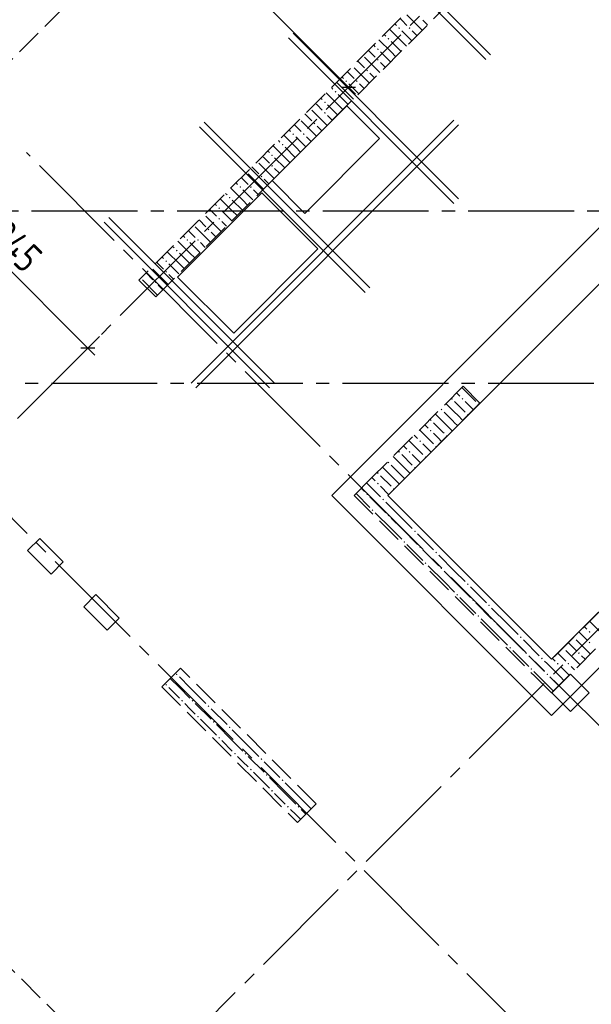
# Model space of a CAD drawing. Header units: millimetres. Extents: x 0 to 43617, y 0 to 59400.
# Tile 11 of 29: x 16534 to 20854, y 19841 to 27277. Entities that reach past the tile are written whole.
import ezdxf

# ---------------------------------------------------------------- set-up
doc = ezdxf.new("R2010")
doc.units = ezdxf.units.MM
doc.linetypes.add('______2', pattern=[270, 200, -70])
doc.linetypes.add('______5', pattern=[1100, 800, -100, 100, -100])
for name, color, linetype, lineweight in [('Standard', 7, 'Continuous', 25), ('ЖБ Пилон', 180, 'Continuous', 25), ('Обрамление проемов стержнями', 7, 'Continuous', 25), ('Оси', 40, '______5', 18), ('Позиционная метка линия выноска', 7, 'Continuous', 13), ('Примечания', 7, 'Continuous', 25)]:
    doc.layers.add(name, color=color, linetype=linetype, lineweight=lineweight)
doc.layers.add('ЖБ Перекрытие верхний уровень', color=7, linetype='Continuous', lineweight=25, true_color=0xe0e0ff)
doc.layers.add('ЖБ Стена верхний уровень', color=7, linetype='Continuous', lineweight=25, true_color=0x006e00)
doc.styles.add('GOST 2.304-81', font='txt')

msp = doc.modelspace()

# ---------------------------------------------------------------- hatches: boundary and pattern name
at = {"layer": 'ЖБ Пилон', "linetype": 'Continuous', "lineweight": 18, "transparency": 33554687}
for points in [[(17714.5, 22333.1), (17721, 22339.6), (17727.5, 22333.1), (17721, 22326.6)], [(17634.5, 22253.1), (17640.9, 22259.6), (17647.4, 22253.1), (17640.9, 22246.6)], [(17914.5, 22213.1), (17915.4, 22214.1), (17921.9, 22207.6), (17921, 22206.6)], [(17754.4, 22133.1), (17760.9, 22139.6), (17767.4, 22133.1), (17760.9, 22126.6)], [(17834.5, 22133.1), (17840.9, 22139.6), (17847.4, 22133.1), (17840.9, 22126.6)], [(17954.4, 22093.1), (17960.9, 22099.6), (17967.4, 22093.1), (17960.9, 22086.6)], [(17874.5, 22013.1), (17881, 22019.6), (17887.5, 22013.1), (17881, 22006.6)], [(18074.5, 22053.1), (18075.4, 22054.1), (18081.9, 22047.6), (18081, 22046.6)], [(17994.5, 21973.1), (18001, 21979.6), (18007.5, 21973.1), (18001, 21966.6)], [(18114.5, 21933.1), (18121, 21939.6), (18127.5, 21933.1), (18121, 21926.6)], [(18034.5, 21853.1), (18040.9, 21859.6), (18047.4, 21853.1), (18040.9, 21846.6)], [(18314.5, 21813.1), (18315.4, 21814.1), (18321.9, 21807.6), (18321, 21806.6)], [(18154.4, 21733.1), (18160.9, 21739.6), (18167.4, 21733.1), (18160.9, 21726.6)], [(18234.5, 21733.1), (18240.9, 21739.6), (18247.4, 21733.1), (18240.9, 21726.6)], [(18354.4, 21693.1), (18360.9, 21699.6), (18367.4, 21693.1), (18360.9, 21686.6)], [(18474.5, 21653.1), (18475.4, 21654.1), (18481.9, 21647.6), (18481, 21646.6)], [(18274.5, 21613.1), (18281, 21619.6), (18287.5, 21613.1), (18281, 21606.6)], [(18394.5, 21573.1), (18401, 21579.6), (18407.5, 21573.1), (18401, 21566.6)], [(18514.5, 21533.1), (18521, 21539.6), (18527.4, 21533.1), (18521, 21526.6)], [(18434.5, 21453.1), (18440.9, 21459.6), (18447.4, 21453.1), (18440.9, 21446.6)], [(18714.5, 21413.1), (18715.4, 21414.1), (18721.9, 21407.6), (18721, 21406.6)], [(18554.4, 21333.1), (18560.9, 21339.6), (18567.4, 21333.1), (18560.9, 21326.6)], [(18634.5, 21333.1), (18640.9, 21339.6), (18647.4, 21333.1), (18640.9, 21326.6)]]:
    msp.add_hatch(color=7, dxfattribs=at).paths.add_polyline_path(points, flags=16)
at = {"layer": 'ЖБ Стена верхний уровень', "linetype": 'Continuous', "lineweight": 18, "transparency": 33554687}
for points in [[(19394.5, 27213.1), (19401, 27219.6), (19407.5, 27213.1), (19401, 27206.6)], [(19474.5, 27213.1), (19481, 27219.6), (19487.5, 27213.1), (19481, 27206.6)], [(19314.5, 27133.1), (19321, 27139.6), (19327.4, 27133.1), (19321, 27126.6)], [(19234.5, 27053.1), (19240.9, 27059.6), (19247.4, 27053.1), (19240.9, 27046.6)], [(19234.5, 26973.1), (19240.9, 26979.6), (19247.4, 26973.1), (19240.9, 26966.6)], [(19154.4, 26893.1), (19160.9, 26899.6), (19167.4, 26893.1), (19160.9, 26886.6)], [(18994.5, 26813.1), (19001, 26819.6), (19007.5, 26813.1), (19001, 26806.6)], [(19074.5, 26813.1), (19081, 26819.6), (19087.5, 26813.1), (19081, 26806.6)], [(18914.5, 26733.1), (18921, 26739.6), (18927.4, 26733.1), (18921, 26726.6)], [(18834.5, 26653.1), (18840.9, 26659.6), (18847.4, 26653.1), (18840.9, 26646.6)], [(18834.5, 26573.1), (18840.9, 26579.6), (18847.4, 26573.1), (18840.9, 26566.6)], [(18754.4, 26493.1), (18760.9, 26499.6), (18767.4, 26493.1), (18760.9, 26486.6)], [(18594.5, 26413.1), (18601, 26419.6), (18607.5, 26413.1), (18601, 26406.6)], [(18674.5, 26413.1), (18681, 26419.6), (18687.5, 26413.1), (18681, 26406.6)], [(18514.5, 26333.1), (18521, 26339.6), (18527.4, 26333.1), (18521, 26326.6)], [(18434.5, 26253.1), (18440.9, 26259.6), (18447.4, 26253.1), (18440.9, 26246.6)], [(18434.5, 26173.1), (18440.9, 26179.6), (18447.4, 26173.1), (18440.9, 26166.6)], [(18354.4, 26093.1), (18360.9, 26099.6), (18367.4, 26093.1), (18360.9, 26086.6)], [(18194.5, 26013.1), (18201, 26019.6), (18207.5, 26013.1), (18201, 26006.6)], [(18274.5, 26013.1), (18281, 26019.6), (18287.5, 26013.1), (18281, 26006.6)], [(18114.5, 25933.1), (18121, 25939.6), (18127.5, 25933.1), (18121, 25926.6)], [(18034.5, 25853.1), (18040.9, 25859.6), (18047.4, 25853.1), (18040.9, 25846.6)], [(18034.5, 25773.1), (18040.9, 25779.6), (18047.4, 25773.1), (18040.9, 25766.6)], [(17954.4, 25693.1), (17960.9, 25699.6), (17967.4, 25693.1), (17960.9, 25686.6)], [(17794.5, 25613.1), (17801, 25619.6), (17807.5, 25613.1), (17801, 25606.6)], [(17874.5, 25613.1), (17881, 25619.6), (17887.5, 25613.1), (17881, 25606.6)], [(17714.5, 25533.1), (17721, 25539.6), (17727.5, 25533.1), (17721, 25526.6)], [(17634.5, 25453.1), (17640.9, 25459.6), (17647.4, 25453.1), (17640.9, 25446.6)], [(17634.5, 25373.1), (17640.9, 25379.6), (17647.4, 25373.1), (17640.9, 25366.6)], [(17554.4, 25293.1), (17560.9, 25299.6), (17567.4, 25293.1), (17560.9, 25286.6)], [(19794.5, 24413.1), (19801, 24419.6), (19807.5, 24413.1), (19801, 24406.6)], [(19874.5, 24413.1), (19881, 24419.6), (19887.5, 24413.1), (19881, 24406.6)], [(19714.5, 24333.1), (19721, 24339.6), (19727.4, 24333.1), (19721, 24326.6)], [(19994.5, 24373.1), (20001, 24379.6), (20006.2, 24374.3), (19999.7, 24367.8)], [(19634.5, 24253.1), (19640.9, 24259.6), (19647.4, 24253.1), (19640.9, 24246.6)], [(19914.5, 24293.1), (19921, 24299.6), (19926.2, 24294.3), (19919.7, 24287.8)], [(19634.5, 24173.1), (19640.9, 24179.6), (19647.4, 24173.1), (19640.9, 24166.6)], [(19554.4, 24093.1), (19560.9, 24099.6), (19567.4, 24093.1), (19560.9, 24086.6)], [(19754.4, 24133.1), (19760.9, 24139.6), (19766.2, 24134.3), (19759.7, 24127.8)], [(19394.5, 24013.1), (19401, 24019.6), (19407.5, 24013.1), (19401, 24006.6)], [(19474.5, 24013.1), (19481, 24019.6), (19487.5, 24013.1), (19481, 24006.6)], [(19674.5, 24053.1), (19681, 24059.6), (19686.2, 24054.3), (19679.7, 24047.9)], [(19594.5, 23973.1), (19601, 23979.6), (19606.2, 23974.3), (19599.7, 23967.8)], [(19314.5, 23933.1), (19321, 23939.6), (19327.4, 23933.1), (19321, 23926.6)], [(19514.5, 23893.1), (19521, 23899.6), (19526.2, 23894.3), (19519.7, 23887.8)], [(19234.5, 23853.1), (19240.9, 23859.6), (19247.4, 23853.1), (19240.9, 23846.6)], [(19234.5, 23773.1), (19240.9, 23779.6), (19247.4, 23773.1), (19240.9, 23766.6)], [(19154.4, 23693.1), (19160.9, 23699.6), (19167.4, 23693.1), (19160.9, 23686.6)], [(19274.5, 23653.1), (19281, 23659.6), (19287.5, 23653.1), (19281, 23646.6)], [(19194.5, 23573.1), (19201, 23579.6), (19207.5, 23573.1), (19201, 23566.6)], [(19314.5, 23533.1), (19321, 23539.6), (19327.4, 23533.1), (19321, 23526.6)], [(19514.5, 23413.1), (19521, 23419.6), (19527.4, 23413.1), (19521, 23406.6)], [(19434.5, 23333.1), (19440.9, 23339.6), (19447.4, 23333.1), (19440.9, 23326.6)], [(19554.4, 23293.1), (19560.9, 23299.6), (19567.4, 23293.1), (19560.9, 23286.6)], [(19674.5, 23253.1), (19681, 23259.6), (19687.5, 23253.1), (19681, 23246.6)], [(19594.5, 23173.1), (19601, 23179.6), (19607.5, 23173.1), (19601, 23166.6)], [(19714.5, 23133.1), (19721, 23139.6), (19727.4, 23133.1), (19721, 23126.6)], [(19914.5, 23013.1), (19921, 23019.6), (19927.4, 23013.1), (19921, 23006.6)], [(19834.5, 22933.1), (19840.9, 22939.6), (19847.4, 22933.1), (19840.9, 22926.6)], [(19954.4, 22893.1), (19960.9, 22899.6), (19967.4, 22893.1), (19960.9, 22886.6)], [(20074.5, 22853.1), (20081, 22859.6), (20087.5, 22853.1), (20081, 22846.6)], [(19994.5, 22773.1), (20001, 22779.6), (20007.5, 22773.1), (20001, 22766.6)], [(20114.5, 22733.1), (20121, 22739.6), (20127.4, 22733.1), (20121, 22726.6)], [(20314.5, 22613.1), (20321, 22619.6), (20327.4, 22613.1), (20321, 22606.6)], [(20723.7, 22616.9), (20727.4, 22613.1), (20721, 22606.6), (20717.2, 22610.4)], [(20834.5, 22653.1), (20840.9, 22659.6), (20847.4, 22653.1), (20840.9, 22646.6)], [(20234.5, 22533.1), (20240.9, 22539.6), (20247.4, 22533.1), (20240.9, 22526.6)], [(20643.7, 22536.9), (20647.4, 22533.1), (20640.9, 22526.6), (20637.2, 22530.4)], [(20834.5, 22573.1), (20840.9, 22579.6), (20847.4, 22573.1), (20840.9, 22566.6)], [(20354.4, 22493.1), (20360.9, 22499.6), (20367.4, 22493.1), (20360.9, 22486.6)], [(20474.5, 22453.1), (20481, 22459.6), (20487.5, 22453.1), (20481, 22446.6)], [(20754.4, 22493.1), (20760.9, 22499.6), (20767.4, 22493.1), (20760.9, 22486.6)], [(20594.5, 22413.1), (20601, 22419.6), (20607.5, 22413.1), (20601, 22406.6)], [(20674.5, 22413.1), (20681, 22419.6), (20687.5, 22413.1), (20681, 22406.6)], [(20394.5, 22373.1), (20401, 22379.6), (20407.5, 22373.1), (20401, 22366.6)], [(20514.5, 22333.1), (20521, 22339.6), (20527.4, 22333.1), (20521, 22326.6)]]:
    msp.add_hatch(color=7, dxfattribs=at).paths.add_polyline_path(points, flags=16)
h = msp.add_hatch(color=7, dxfattribs=at)
h.paths.add_polyline_path([(19362.8, 23737.7), (19356.8, 23730.8), (19359.7, 23727.9), (19366.2, 23734.4)])
h.paths.add_polyline_path([(19354.4, 23733.1), (19360.9, 23739.6), (19362.8, 23737.7), (19356.8, 23730.8)], flags=16)

# ---------------------------------------------------------------- linework, layer by layer
at = {"layer": 'Standard', "color": 7, "linetype": 'Continuous', "lineweight": 13, "transparency": 33554687}
for p, q in [((17642.7, 28144.2), (19019.4, 26767.5)), ((19019.4, 26767.5), (19072.4, 26714.5)), ((17048.7, 24796.8), (15672, 26173.5)), ((17048.7, 24796.8), (17101.8, 24743.8))]:
    msp.add_line(p, q, dxfattribs=at)
at = {"layer": 'Standard', "color": 251, "linetype": 'Continuous', "lineweight": -3, "true_color": 0x656565, "transparency": 33554687}
for p, q in [((19019.4, 26767.5), (19107.8, 26855.9)), ((19019.4, 26767.5), (18931, 26679.1)), ((19019.4, 26767.5), (19019.4, 26767.5)), ((17048.7, 24796.8), (17137.1, 24885.2)), ((17048.7, 24796.8), (16960.3, 24708.4))]:
    msp.add_line(p, q, dxfattribs=at)
at = {"layer": 'Standard', "color": 7, "linetype": 'Continuous', "lineweight": 25, "transparency": 33554687}
for p, q in [((22455.7, 26823.8), (19316.1, 23684.3)), ((18966.4, 26767.5), (19072.4, 26767.5)), ((19006.5, 26627.3), (18440.8, 26061.6)), ((19254, 26379.8), (19006.5, 26627.3)), ((18688.3, 25814.1), (19254, 26379.8)), ((18440.8, 26061.6), (18688.3, 25814.1)), ((18363.3, 25969.5), (17726.9, 25333.1)), ((18787.6, 25545.2), (18363.3, 25969.5)), ((18151.2, 24908.8), (18787.6, 25545.2)), ((17726.9, 25333.1), (18151.2, 24908.8)), ((17101.8, 24796.8), (16995.7, 24796.8)), ((19316.1, 23684.3), (20553.6, 22446.8)), ((20553.6, 22446.8), (21791, 23684.3)), ((16685.7, 23359), (16593.8, 23267.1)), ((16862.5, 23182.2), (16685.7, 23359)), ((16593.8, 23267.1), (16770.6, 23090.3)), ((16770.6, 23090.3), (16862.5, 23182.2)), ((17110, 22934.7), (17018, 22842.8)), ((17286.7, 22758), (17110, 22934.7)), ((17018, 22842.8), (17194.8, 22666)), ((17194.8, 22666), (17286.7, 22758)), ((20696.8, 22334.9), (20555.4, 22193.5)), ((20838.2, 22193.5), (20696.8, 22334.9)), ((20555.4, 22193.5), (20696.8, 22052)), ((20696.8, 22052), (20838.2, 22193.5))]:
    msp.add_line(p, q, dxfattribs=at)
at = {"layer": 'ЖБ Перекрытие верхний уровень', "color": 7, "linetype": 'Continuous', "lineweight": 18, "transparency": 33554687}
for p, q in [((22455.7, 26823.8), (19316.1, 23684.2)), ((19006.5, 26627.3), (18440.8, 26061.6)), ((19254, 26379.8), (19006.5, 26627.3)), ((18688.3, 25814.1), (19254, 26379.8)), ((18440.8, 26061.6), (18688.3, 25814.1)), ((18363.3, 25969.4), (17726.9, 25333)), ((18787.6, 25545.2), (18363.3, 25969.4)), ((18151.2, 24908.8), (18787.6, 25545.2)), ((17726.9, 25333), (18151.2, 24908.8)), ((19316.1, 23684.2), (20553.6, 22446.8)), ((20553.6, 22446.8), (21791, 23684.2)), ((16685.7, 23359), (16593.8, 23267.1)), ((16862.5, 23182.2), (16685.7, 23359)), ((16593.8, 23267.1), (16770.6, 23090.3)), ((16770.6, 23090.3), (16862.5, 23182.2)), ((17110, 22934.7), (17018, 22842.8)), ((17286.7, 22757.9), (17110, 22934.7)), ((17018, 22842.8), (17194.8, 22666)), ((17194.8, 22666), (17286.7, 22757.9)), ((20696.8, 22334.9), (20555.4, 22193.4)), ((20838.2, 22193.4), (20696.8, 22334.9)), ((20555.4, 22193.4), (20696.8, 22052)), ((20696.8, 22052), (20838.2, 22193.4))]:
    msp.add_line(p, q, dxfattribs=at)
at = {"layer": 'ЖБ Пилон', "color": 253, "linetype": '______2', "lineweight": 13, "true_color": 0xa0a0a0, "transparency": 33554687}
for p, q in [((17749.9, 22379.6), (17608.5, 22238.2)), ((18775.2, 21354.3), (17749.9, 22379.6)), ((17608.5, 22238.2), (18633.8, 21212.9)), ((18633.8, 21212.9), (18775.2, 21354.3))]:
    msp.add_line(p, q, dxfattribs=at)
at = {"layer": 'ЖБ Пилон', "color": 9, "linetype": 'Continuous', "lineweight": 18, "true_color": 0xc7c7c7, "transparency": 33554687}
for p, q in [((17740.9, 22313.1), (17821, 22233.1)), ((17740.9, 22233.1), (17672.2, 22301.9)), ((17660.9, 22233.1), (17740.9, 22153.1)), ((17740.9, 22233.1), (17821, 22153.1)), ((17821, 22233.1), (17940.9, 22113.1)), ((17821, 22073.1), (17781, 22113.1)), ((17860.9, 22113.1), (17981, 21993.1)), ((17860.9, 22033.1), (17821, 22073.1)), ((17981, 22073.1), (18101, 21953.1)), ((17901, 21993.1), (18021, 21873.1)), ((18140.9, 21833.1), (18021, 21953.1)), ((18140.9, 21913.1), (18221, 21833.1)), ((18060.9, 21833.1), (18140.9, 21753.1)), ((18140.9, 21833.1), (18221, 21753.1)), ((18221, 21833.1), (18340.9, 21713.1)), ((18221, 21673.1), (18181, 21713.1)), ((18260.9, 21633.1), (18221, 21673.1)), ((18260.9, 21713.1), (18381, 21593.1)), ((18381, 21673.1), (18501, 21553.1)), ((18301, 21593.1), (18421, 21473.1)), ((18540.9, 21433.1), (18421, 21553.1)), ((18540.9, 21513.1), (18621, 21433.1)), ((18460.9, 21433.1), (18540.9, 21353.1)), ((18540.9, 21433.1), (18621, 21353.1)), ((18621, 21433.1), (18737.5, 21316.6)), ((18621, 21273.1), (18581, 21313.1)), ((18657.5, 21236.6), (18621, 21273.1)), ((18660.9, 21313.1), (18697.5, 21276.6))]:
    msp.add_line(p, q, dxfattribs=at)
at = {"layer": 'ЖБ Стена верхний уровень', "color": 251, "linetype": '______2', "lineweight": 13, "true_color": 0x656565, "transparency": 33554687}
for p, q in [((23615.3, 31490.7), (17435.2, 25310.6)), ((17562.5, 25183.3), (23742.6, 31363.4)), ((17435.2, 25310.6), (17562.5, 25183.3)), ((19885.4, 24508), (19188.9, 23811.5)), ((19885.4, 24508), (20012.6, 24380.7)), ((19316.1, 23684.2), (20012.6, 24380.7)), ((22434.5, 24327.7), (20553.6, 22446.8)), ((19188.9, 23811.5), (19061.6, 23684.2)), ((19061.6, 23684.2), (20426.3, 22319.5)), ((20553.6, 22446.8), (19316.1, 23684.2)), ((20553.6, 22192.2), (21791, 23429.7)), ((20426.3, 22319.5), (20553.6, 22192.2))]:
    msp.add_line(p, q, dxfattribs=at)
at = {"layer": 'ЖБ Стена верхний уровень', "color": 9, "linetype": 'Continuous', "lineweight": 18, "true_color": 0xc7c7c7, "transparency": 33554687}
for p, q in [((19460.9, 27313.1), (19576.6, 27197.4)), ((19369.4, 27244.7), (19381, 27233.1)), ((19421, 27273.1), (19409.4, 27284.7)), ((19460.9, 27233.1), (19421, 27273.1)), ((19581, 27273.1), (19616.6, 27237.4)), ((19289.4, 27164.7), (19301, 27153.1)), ((19421, 27113.1), (19329.4, 27204.7)), ((19421, 27193.1), (19496.6, 27117.4)), ((19501, 27193.1), (19536.6, 27157.4)), ((19209.4, 27084.7), (19221, 27073.1)), ((19340.9, 27033.1), (19249.4, 27124.7)), ((19340.9, 27113.1), (19416.6, 27037.4)), ((19421, 27113.1), (19456.6, 27077.4)), ((19140.9, 26993.1), (19256.6, 26877.4)), ((19181, 27033.1), (19169.4, 27044.7)), ((19221, 26993.1), (19181, 27033.1)), ((19260.9, 27033.1), (19336.6, 26957.4)), ((19340.9, 27033.1), (19376.6, 26997.4)), ((19089.4, 26964.7), (19140.9, 26913.1)), ((19260.9, 26953.1), (19296.6, 26917.4)), ((18969.4, 26844.7), (18981, 26833.1)), ((19021, 26873.1), (19009.4, 26884.7)), ((19060.9, 26833.1), (19021, 26873.1)), ((19060.9, 26913.1), (19176.6, 26797.4)), ((19181, 26873.1), (19216.6, 26837.4)), ((19021, 26713.1), (18929.4, 26804.7)), ((19021, 26793.1), (19096.6, 26717.4)), ((19101, 26793.1), (19136.6, 26757.4)), ((18940.9, 26633.1), (18849.4, 26724.7)), ((18889.4, 26764.7), (18901, 26753.1)), ((18940.9, 26713.1), (19016.6, 26637.4)), ((19021, 26713.1), (19056.6, 26677.4)), ((18781, 26633.1), (18769.4, 26644.7)), ((18821, 26593.1), (18781, 26633.1)), ((18809.4, 26684.7), (18821, 26673.1)), ((18860.9, 26633.1), (18936.6, 26557.4)), ((18940.9, 26633.1), (18976.6, 26597.4)), ((18689.4, 26564.7), (18740.9, 26513.1)), ((18740.9, 26593.1), (18856.6, 26477.4)), ((18860.9, 26553.1), (18896.6, 26517.4)), ((18621, 26473.1), (18609.4, 26484.7)), ((18660.9, 26433.1), (18621, 26473.1)), ((18660.9, 26513.1), (18776.6, 26397.4)), ((18781, 26473.1), (18816.6, 26437.4)), ((18621, 26313.1), (18529.4, 26404.7)), ((18569.4, 26444.7), (18581, 26433.1)), ((18540.9, 26233.1), (18449.4, 26324.7)), ((18489.4, 26364.7), (18501, 26353.1)), ((18621, 26393.1), (18696.6, 26317.4)), ((18701, 26393.1), (18736.6, 26357.4)), ((18409.4, 26284.7), (18421, 26273.1)), ((18540.9, 26313.1), (18616.6, 26237.4)), ((18621, 26313.1), (18656.6, 26277.4)), ((18340.9, 26193.1), (18456.6, 26077.4)), ((18381, 26233.1), (18369.4, 26244.7)), ((18421, 26193.1), (18381, 26233.1)), ((18460.9, 26233.1), (18536.6, 26157.4)), ((18540.9, 26233.1), (18576.6, 26197.4)), ((18260.9, 26113.1), (18376.6, 25997.4)), ((18289.4, 26164.7), (18340.9, 26113.1)), ((18460.9, 26153.1), (18496.6, 26117.4)), ((18169.4, 26044.7), (18181, 26033.1)), ((18221, 26073.1), (18209.4, 26084.7)), ((18260.9, 26033.1), (18221, 26073.1)), ((18381, 26073.1), (18416.6, 26037.4)), ((18089.4, 25964.7), (18101, 25953.1)), ((18221, 25913.1), (18129.4, 26004.7)), ((18221, 25993.1), (18296.6, 25917.4)), ((18301, 25993.1), (18336.6, 25957.4)), ((18009.4, 25884.7), (18021, 25873.1)), ((18140.9, 25833.1), (18049.4, 25924.7)), ((18140.9, 25913.1), (18216.6, 25837.4)), ((18221, 25913.1), (18256.6, 25877.4)), ((17981, 25833.1), (17969.4, 25844.7)), ((18021, 25793.1), (17981, 25833.1)), ((18060.9, 25833.1), (18136.6, 25757.4)), ((18140.9, 25833.1), (18176.6, 25797.4)), ((17889.4, 25764.7), (17940.9, 25713.1)), ((17940.9, 25793.1), (18056.6, 25677.4)), ((18060.9, 25753.1), (18096.6, 25717.4)), ((17821, 25673.1), (17809.4, 25684.7)), ((17860.9, 25633.1), (17821, 25673.1)), ((17860.9, 25713.1), (17976.6, 25597.4)), ((17981, 25673.1), (18016.6, 25637.4)), ((17821, 25513.1), (17729.4, 25604.7)), ((17769.4, 25644.7), (17781, 25633.1)), ((17821, 25593.1), (17896.6, 25517.4)), ((17901, 25593.1), (17936.6, 25557.4)), ((17740.9, 25433.1), (17649.4, 25524.7)), ((17689.4, 25564.7), (17701, 25553.1)), ((17740.9, 25513.1), (17816.7, 25437.4)), ((17821, 25513.1), (17856.6, 25477.4)), ((17581, 25433.1), (17569.4, 25444.7)), ((17621, 25393.1), (17581, 25433.1)), ((17609.4, 25484.7), (17621, 25473.1)), ((17660.9, 25433.1), (17736.6, 25357.4)), ((17740.9, 25433.1), (17776.6, 25397.4)), ((17489.4, 25364.7), (17540.9, 25313.1)), ((17540.9, 25393.1), (17656.6, 25277.4)), ((17460.9, 25313.1), (17576.6, 25197.4)), ((17660.9, 25353.1), (17696.6, 25317.4)), ((17581, 25273.1), (17616.6, 25237.4)), ((19860.9, 24433.1), (19835.7, 24458.4)), ((19821, 24313.1), (19755.7, 24378.4)), ((19740.9, 24233.1), (19675.7, 24298.4)), ((19621, 24193.1), (19595.7, 24218.4)), ((19821, 24233.1), (19843, 24211.1)), ((19475.7, 24098.4), (19581, 23993.1)), ((19515.7, 24138.4), (19540.9, 24113.1)), ((19460.9, 24033.1), (19435.7, 24058.4)), ((19421, 23913.1), (19355.7, 23978.4)), ((19421, 23993.1), (19501, 23913.1)), ((19340.9, 23833.1), (19275.7, 23898.4)), ((19340.9, 23913.1), (19421, 23833.1)), ((19221, 23793.1), (19195.7, 23818.4)), ((19260.9, 23833.1), (19340.9, 23753.1)), ((19115.7, 23738.4), (19140.9, 23713.1)), ((19155.7, 23778.4), (19260.9, 23673.1)), ((19075.7, 23698.4), (19181, 23593.1)), ((19181, 23673.1), (19301, 23553.1)), ((19421, 23513.1), (19301, 23633.1)), ((19340.9, 23433.1), (19221, 23553.1)), ((19340.9, 23513.1), (19421, 23433.1)), ((19421, 23513.1), (19501, 23433.1)), ((19340.9, 23433.1), (19421, 23353.1)), ((19421, 23433.1), (19540.9, 23313.1)), ((19540.9, 23393.1), (19660.9, 23273.1)), ((19460.9, 23313.1), (19581, 23193.1)), ((19581, 23273.1), (19701, 23153.1)), ((19821, 23113.1), (19701, 23233.1)), ((19740.9, 23033.1), (19621, 23153.1)), ((19740.9, 23113.1), (19821, 23033.1)), ((19821, 23113.1), (19901, 23033.1)), ((19740.9, 23033.1), (19821, 22953.1)), ((19821, 23033.1), (19940.9, 22913.1)), ((19940.9, 22993.1), (20060.9, 22873.1)), ((19860.9, 22913.1), (19981, 22793.1)), ((19981, 22873.1), (20101, 22753.1)), ((20221, 22713.1), (20101, 22833.1)), ((20140.9, 22633.1), (20021, 22753.1)), ((20140.9, 22713.1), (20221, 22633.1)), ((20221, 22713.1), (20301, 22633.1)), ((20800.4, 22693.7), (20821, 22673.1)), ((20940.9, 22633.1), (20840.4, 22733.7)), ((20140.9, 22633.1), (20221, 22553.1)), ((20221, 22633.1), (20340.9, 22513.1)), ((20781, 22633.1), (20760.4, 22653.7)), ((20821, 22593.1), (20781, 22633.1)), ((20340.9, 22593.1), (20460.9, 22473.1)), ((20680.4, 22573.7), (20740.9, 22513.1)), ((20740.9, 22593.1), (20847.7, 22486.4)), ((20260.9, 22513.1), (20381, 22393.1)), ((20381, 22473.1), (20480.4, 22373.7)), ((20621, 22473.1), (20600.4, 22493.7)), ((20660.9, 22433.1), (20621, 22473.1)), ((20660.9, 22513.1), (20767.7, 22406.4)), ((20781, 22473.1), (20807.7, 22446.4)), ((20520.4, 22413.7), (20501, 22433.1)), ((20621, 22313.1), (20520.4, 22413.7)), ((20560.4, 22453.7), (20581, 22433.1)), ((20621, 22393.1), (20687.7, 22326.4)), ((20701, 22393.1), (20727.7, 22366.4)), ((20440.4, 22333.7), (20421, 22353.1)), ((20540.9, 22233.1), (20440.4, 22333.7)), ((20480.4, 22373.7), (20501, 22353.1)), ((20540.9, 22313.1), (20607.7, 22246.4)), ((20621, 22313.1), (20647.7, 22286.4)), ((20540.9, 22233.1), (20567.7, 22206.4))]:
    msp.add_line(p, q, dxfattribs=at)
for points in [[(19875.7, 24498.4), (19956.5, 24417.6), (19956.5, 24417.6), (19981, 24393.1)], [(19821, 24393.1), (19881.9, 24332.2), (19881.9, 24332.2), (19901, 24313.1)], [(19901, 24393.1), (19919.2, 24374.9), (19919.2, 24374.9), (19963, 24331.1)], [(19740.9, 24313.1), (19807.3, 24246.8), (19807.3, 24246.8), (19821, 24233.1)], [(19821, 24313.1), (19844.6, 24289.5), (19844.6, 24289.5), (19883, 24251.1)], [(19555.7, 24178.4), (19658.2, 24075.9), (19658.2, 24075.9), (19660.9, 24073.1)], [(19660.9, 24233.1), (19732.7, 24161.3), (19732.7, 24161.3), (19740.9, 24153.1)], [(19740.9, 24233.1), (19770, 24204), (19770, 24204), (19803, 24171.1)], [(19660.9, 24153.1), (19695.5, 24118.6), (19695.5, 24118.6), (19723, 24091.1)], [(19581, 24073.1), (19620.9, 24033.2), (19620.9, 24033.2), (19643, 24011.1)], [(19501, 23993.1), (19546.3, 23947.8), (19546.3, 23947.8), (19563, 23931.1)], [(19421, 23913.1), (19471.7, 23862.4), (19471.7, 23862.4), (19483, 23851.1)], [(19340.9, 23833.1), (19397.1, 23777), (19397.1, 23777), (19403, 23771.1)], [(19421, 23833.1), (19434.4, 23819.7), (19434.4, 23819.7), (19443, 23811.1)], [(19260.9, 23753.1), (19322.5, 23691.6), (19322.5, 23691.6), (19323, 23691.1)]]:
    msp.add_lwpolyline(points, dxfattribs=at)
at = {"layer": 'Обрамление проемов стержнями', "color": 7, "linetype": 'Continuous', "lineweight": 18, "transparency": 33554687}
for p, q in [((20091.9, 27012.7), (17949.4, 29155.2)), ((20091.9, 27012.7), (17949.4, 29155.2)), ((20056.6, 26977.3), (17914, 29119.9)), ((20056.6, 26977.3), (17914, 29119.9)), ((18599.9, 27175.3), (19851.5, 25923.8)), ((18599.9, 27175.3), (19851.5, 25923.8)), ((18564.6, 27140), (19816.1, 25888.4)), ((18564.6, 27140), (19816.1, 25888.4)), ((19816.1, 26517.7), (17829.2, 24530.7)), ((19816.1, 26517.7), (17829.2, 24530.7)), ((19851.5, 26482.4), (17864.5, 24495.4)), ((19851.5, 26482.4), (17864.5, 24495.4)), ((17928.2, 26503.6), (19179.7, 25252)), ((17928.2, 26503.6), (19179.7, 25252)), ((17892.8, 26468.2), (19144.4, 25216.6)), ((17892.8, 26468.2), (19144.4, 25216.6)), ((17171.6, 25747), (18423.1, 24495.4)), ((17171.6, 25747), (18423.1, 24495.4)), ((17206.9, 25782.3), (18458.5, 24530.7)), ((17206.9, 25782.3), (18458.5, 24530.7))]:
    msp.add_line(p, q, dxfattribs=at)
at = {"layer": 'Оси', "color": 8, "linetype": '______5', "lineweight": -3, "transparency": 33554687}
for p, q in [((9515.6, 17263.7), (28171.9, 35920)), ((12153.1, 13919.1), (31163, 32929)), ((23471.2, 19387.8), (16584.2, 26274.8)), ((29524, 25830), (4600, 25830)), ((34074, 24530), (4600, 24530)), ((34074, 24530), (4600, 24530)), ((22035.7, 17952.4), (15819.6, 24168.5))]:
    msp.add_line(p, q, dxfattribs=at)
at = {"layer": 'Позиционная метка линия выноска', "color": 251, "linetype": 'Continuous', "lineweight": 13, "true_color": 0x494949, "transparency": 33554687}
msp.add_lwpolyline([(22667.8, 27035.9), (23820.4, 25883.4), (24778.5, 26841.5), (26984.7, 24635.3), (25236.1, 22886.7), (25773.6, 22349.3), (25087.7, 21663.4), (24550.3, 22200.8), (22463.4, 20112.7), (21473.4, 21102.7), (22251.2, 21880.5), (22533.9, 21597.8), (22993.2, 22057.8), (22201.4, 22849.6), (21545.3, 22193.5), (21134.9, 22603.9), (20553.6, 22022.6), (18891.9, 23684.3), (22243.5, 27035.9)], dxfattribs=at)
at = {"layer": 'Примечания', "color": 7, "linetype": '______2', "lineweight": 13, "transparency": 33554687}
msp.add_line((22019.4, 32520.9), (10428.5, 20930), dxfattribs=at)
at = {"layer": 'Примечания', "color": 7, "linetype": '______2', "lineweight": 18, "transparency": 33554687}
msp.add_line((14065.9, 22514), (17884.2, 18695.6), dxfattribs=at)

# ---------------------------------------------------------------- texts
at = {"layer": 'Standard', "color": 7, "linetype": 'Continuous', "lineweight": 25, "transparency": 33554687, "char_height": 220, "width": 610.158, "attachment_point": 7, "rotation": 315, "style": 'GOST 2.304-81'}
for insert in [(18195.1, 27662.6), (16224.4, 25691.9)]:
    msp.add_mtext('1945', dxfattribs=dict(at, insert=insert))

doc.saveas('drawing.dxf')
